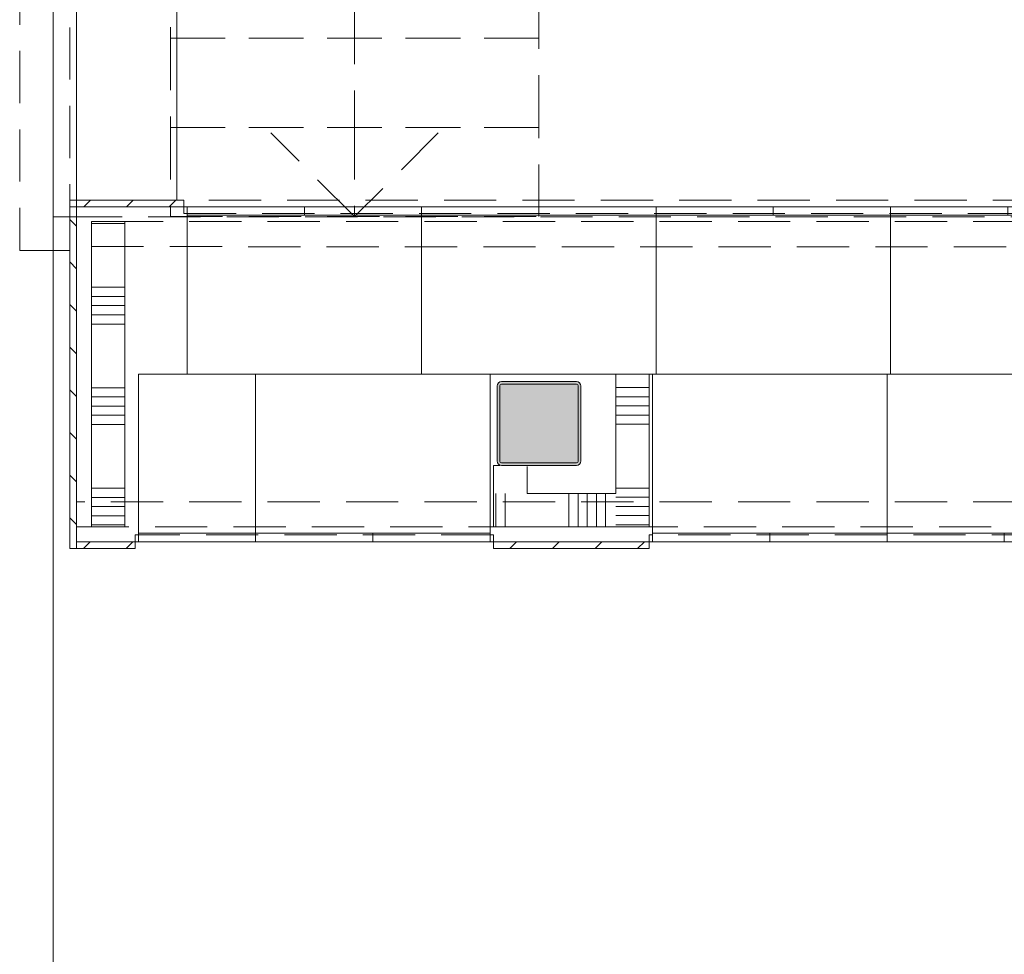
# Model space of a CAD drawing. Header units: millimetres. Extents: x -850 to 154668, y -80411 to 71019.
# Tile 211 of 236: x 64060 to 67000, y 15818 to 18609. Entities that reach past the tile are written whole.
import ezdxf
from ezdxf.enums import TextEntityAlignment as Align

# ---------------------------------------------------------------- set-up
doc = ezdxf.new("R2010")
doc.units = ezdxf.units.MM
doc.header["$MEASUREMENT"] = 0
doc.linetypes.add('B0701', pattern=[234.119993, 155.999994, -78.119999])
for name, color, linetype in [('22 NC Binnenwanden', 7, 'Continuous'), ('22 NC Binnenwanden Doorsnede-arcering', 7, 'Continuous'), ('72 Vaste Inrichting', 7, 'Continuous'), ('New_22 NC Binnenwanden', 7, 'Continuous'), ('New_22 NC Binnenwanden Deuren', 7, 'Continuous'), ('New_22 NC Binnenwanden Doorsnede-arcering', 7, 'Continuous'), ('New_24 Trappen', 7, 'Continuous'), ('New_42 Binnenwandafw', 7, 'Continuous'), ('New_42 Binnenwandafw Deuren', 7, 'Continuous'), ('New_42 Binnenwandafw Doorsnede-arcering', 7, 'Continuous'), ('New_Z Ruimtefuncties Zone omranding', 7, 'Continuous'), ('S-COLS-____-OTLN.RVT S', 7, 'Continuous'), ('S-COLS-____-OTLN.RVT S 2D arcering', 7, 'Continuous')]:
    doc.layers.add(name, color=color, linetype=linetype)
doc.styles.add('GENERATED_STYLE_1', font='arial.ttf')
doc.linetypes.add('Regenwater', pattern='A,0,[1,UO-720 _wandafwerkingen BG_2022-06-211.Shx,S=11.404762,R=0,X=0,Y=0.005006],-1499.5,0', length=1499.5)
pattern_1 = [(135, (0, 0), (63.63961, 63.63961), [])]
pattern_2 = [(225, (0, 0), (-63.63961, 63.63961), [])]

# ---------------------------------------------------------------- blocks, each defined once
blk = doc.blocks.new('D rechthoekige opening 22')
at = {"layer": 'New_42 Binnenwandafw Deuren', "color": 1, "linetype": 'Continuous', "lineweight": 0}
for p, q in [((-765, 0), (-765, 20)), ((765, 0), (765, 20))]:
    blk.add_line(p, q, dxfattribs=at)
blk = doc.blocks.new('Wall_61_1', base_point=(64273.9, 24320))
at = {"layer": 'New_42 Binnenwandafw Doorsnede-arcering', "linetype": 'Continuous', "lineweight": 0, "true_color": 0x000000}
h = blk.add_hatch(dxfattribs=at)
h.set_pattern_fill('310_Naaldhout__01__0001', color=18, style=0, pattern_type=2)
h.set_pattern_definition(pattern_1)
h.paths.add_polyline_path([(64209.9, 18070), (64229.9, 18070), (64229.9, 18070.1), (64209.9, 18070.1)])
h = blk.add_hatch(dxfattribs=at)
h.set_pattern_fill('310_Naaldhout__01__0001', color=18, style=0, pattern_type=2)
h.set_pattern_definition(pattern_1)
h.paths.add_polyline_path([(64209.9, 17030), (64229.9, 17030), (64229.9, 18050), (64209.9, 18050)])
at = {"layer": 'New_42 Binnenwandafw', "color": 1, "linetype": 'Continuous', "lineweight": 0}
for p, q in [((64209.9, 18070.1), (64229.9, 18070.1)), ((64229.9, 18070), (64209.9, 18070)), ((64229.9, 18050), (64209.9, 18050))]:
    blk.add_line(p, q, dxfattribs=at)
at = {"layer": 'New_42 Binnenwandafw', "color": 1, "linetype": 'Continuous', "lineweight": 0, "flags": 128}
for points in [[(64209.9, 18070.1), (64209.9, 18070)], [(64229.9, 18070), (64229.9, 18070.1)], [(64209.9, 18050), (64209.9, 17030)], [(64229.9, 17030), (64229.9, 18050)], [(64209.9, 17030), (64229.9, 17030)]]:
    blk.add_lwpolyline(points, dxfattribs=at)
at = {"layer": 'New_42 Binnenwandafw Deuren', "color": 1, "linetype": 'Continuous', "lineweight": 0, "xscale": -1, "zscale": 1000, "rotation": 270}
blk.add_blockref('D rechthoekige opening 22', (64209.9, 18835.1), dxfattribs=at)
blk = doc.blocks.new('Wall_100_1', base_point=(64160, 25010))
at = {"layer": 'New_22 NC Binnenwanden', "color": 8, "linetype": 'B0701', "lineweight": 0, "true_color": 0x778488, "flags": 128}
for points in [[(64159.9, 18020), (64160, 25010)], [(64060, 23666.1), (64059.9, 17920)], [(64059.9, 17920), (64159.9, 17920)]]:
    blk.add_lwpolyline(points, dxfattribs=at)
blk = doc.blocks.new('Slab_23_1', base_point=(64229.9, 18070))
at = {"layer": 'New_22 NC Binnenwanden', "color": 253, "linetype": 'Continuous', "lineweight": 0, "true_color": 0x99a3a6, "flags": 128}
blk.add_lwpolyline([(64229.9, 18070), (64528.9, 18070), (64528.9, 19599.9), (64229.9, 19599.9)], close=True, dxfattribs=at)
blk = doc.blocks.new('Wall_348_1', base_point=(64209.9, 18020))
at = {"layer": 'New_22 NC Binnenwanden', "color": 8, "linetype": 'B0701', "lineweight": 0, "true_color": 0x778488, "flags": 128}
for points in [[(64209.9, 18020), (64159.9, 18020)], [(64209.9, 18020), (64209.9, 17920)], [(64159.9, 17920), (64209.9, 17920)]]:
    blk.add_lwpolyline(points, dxfattribs=at)
blk = doc.blocks.new('Wall_349_1', base_point=(64549.9, 18006))
at = {"layer": 'New_22 NC Binnenwanden', "color": 8, "linetype": 'B0701', "lineweight": 0, "true_color": 0x778488, "flags": 128}
for points in [[(71570.1, 18070), (64549.9, 18070)], [(64549.9, 18070), (64549.9, 18050)], [(64549.9, 18050), (71570.1, 18050)]]:
    blk.add_lwpolyline(points, dxfattribs=at)
blk = doc.blocks.new('Wall_419_1', base_point=(64550.1, 18050))
at = {"layer": 'New_42 Binnenwandafw', "color": 9, "linetype": 'B0701', "lineweight": 0, "flags": 128}
for points in [[(71560.1, 18050), (64550.1, 18050)], [(64550.1, 18050), (64550.1, 18030)], [(64550.1, 18030), (71560.1, 18030)]]:
    blk.add_lwpolyline(points, dxfattribs=at)
blk = doc.blocks.new('*X1893')
at = {"layer": '22 NC Binnenwanden Doorsnede-arcering', "color": 254, "linetype": 'Continuous', "lineweight": 0, "true_color": 0xe9ebeb}
for p, q in [((65851.1, 17182.9), (65939.9, 17182.9)), ((65878.6, 17155.5), (65939.9, 17155.5)), ((65906, 17128), (65939.9, 17128)), ((65933.4, 17100.6), (65939.9, 17100.6))]:
    blk.add_line(p, q, dxfattribs=at)
blk = doc.blocks.new('*X1894')
at = {"layer": '22 NC Binnenwanden Doorsnede-arcering', "color": 254, "linetype": 'Continuous', "lineweight": 0, "true_color": 0xe9ebeb}
for p, q in [((65839.9, 17510.3), (65939.9, 17510.3)), ((65839.9, 17482.9), (65939.9, 17482.9)), ((65839.9, 17455.5), (65939.9, 17455.5)), ((65839.9, 17428), (65939.9, 17428)), ((65839.9, 17400.6), (65939.9, 17400.6)), ((65839.9, 17210.3), (65939.9, 17210.3))]:
    blk.add_line(p, q, dxfattribs=at)
blk = doc.blocks.new('*X1895')
at = {"layer": '22 NC Binnenwanden Doorsnede-arcering', "color": 254, "linetype": 'Continuous', "lineweight": 0, "true_color": 0xe9ebeb}
for p, q in [((65839.9, 17182.9), (65851.1, 17182.9)), ((65839.9, 17155.5), (65878.6, 17155.5)), ((65839.9, 17128), (65906, 17128)), ((65839.9, 17100.6), (65933.4, 17100.6))]:
    blk.add_line(p, q, dxfattribs=at)
blk = doc.blocks.new('Wall_437_1', base_point=(65839.9, 17550))
at = {"layer": '22 NC Binnenwanden', "color": 8, "linetype": 'Continuous', "lineweight": 0, "true_color": 0x778488, "flags": 128}
for points in [[(65839.9, 17550), (65839.9, 17194.1)], [(65939.9, 17550), (65839.9, 17550)], [(65939.9, 17094.1), (65939.9, 17550)], [(65939.9, 17094.1), (65839.9, 17094.1)]]:
    blk.add_lwpolyline(points, dxfattribs=at)
at = {"layer": '22 NC Binnenwanden', "color": 8, "lineweight": 0, "true_color": 0x778488}
for name in ['*X1894', '*X1895', '*X1893']:
    blk.add_blockref(name, (0, 0), dxfattribs=at)
blk = doc.blocks.new('*X1897')
at = {"layer": '22 NC Binnenwanden Doorsnede-arcering', "color": 254, "linetype": 'Continuous', "lineweight": 0, "true_color": 0xe9ebeb}
for p, q in [((65509.6, 17128.8), (65509.6, 17119.2)), ((65509.6, 17119.2), (65509.6, 17094.1)), ((65482.1, 17101.4), (65482.1, 17094.1))]:
    blk.add_line(p, q, dxfattribs=at)
blk = doc.blocks.new('*X1898')
at = {"layer": '22 NC Binnenwanden Doorsnede-arcering', "color": 254, "linetype": 'Continuous', "lineweight": 0, "true_color": 0xe9ebeb}
for p, q in [((65699.8, 17194.1), (65699.8, 17119.2)), ((65727.3, 17194.1), (65727.3, 17119.2)), ((65754.7, 17194.1), (65754.7, 17119.2)), ((65782.1, 17194.1), (65782.1, 17119.2)), ((65809.6, 17194.1), (65809.6, 17119.2)), ((65699.8, 17119.2), (65699.8, 17094.1)), ((65727.3, 17119.2), (65727.3, 17094.1)), ((65754.7, 17119.2), (65754.7, 17094.1)), ((65782.1, 17119.2), (65782.1, 17094.1)), ((65809.6, 17119.2), (65809.6, 17094.1))]:
    blk.add_line(p, q, dxfattribs=at)
blk = doc.blocks.new('*X1899')
at = {"layer": '22 NC Binnenwanden Doorsnede-arcering', "color": 254, "linetype": 'Continuous', "lineweight": 0, "true_color": 0xe9ebeb}
for p, q in [((65482.1, 17194.1), (65482.1, 17119.2)), ((65509.6, 17194.1), (65509.6, 17128.8)), ((65482.1, 17119.2), (65482.1, 17101.4))]:
    blk.add_line(p, q, dxfattribs=at)
blk = doc.blocks.new('Wall_438_1', base_point=(65839.9, 17194.1))
at = {"layer": '22 NC Binnenwanden', "color": 8, "linetype": 'Continuous', "lineweight": 0, "true_color": 0x778488, "flags": 128}
for points in [[(65474.9, 17094.1), (65474.9, 17194.1)], [(65839.9, 17194.1), (65574.9, 17194.1)], [(65474.9, 17094.1), (65839.9, 17094.1)]]:
    blk.add_lwpolyline(points, dxfattribs=at)
at = {"layer": '22 NC Binnenwanden', "color": 8, "lineweight": 0, "true_color": 0x778488}
for name in ['*X1899', '*X1898', '*X1897']:
    blk.add_blockref(name, (0, 0), dxfattribs=at)
blk = doc.blocks.new('Wall_439_1', base_point=(65574.9, 17194.1))
at = {"layer": '22 NC Binnenwanden', "color": 8, "linetype": 'Continuous', "lineweight": 0, "true_color": 0x778488, "flags": 128}
for points in [[(65474.9, 17278), (65493.9, 17278)], [(65474.9, 17278), (65474.9, 17194.1)], [(65574.9, 17194.1), (65574.9, 17275)]]:
    blk.add_lwpolyline(points, dxfattribs=at)
blk = doc.blocks.new('Column 117[117]_1', base_point=(0.5, 3))
at = {"layer": 'S-COLS-____-OTLN.RVT S 2D arcering', "linetype": 'Continuous', "lineweight": 0, "true_color": 0x778488}
h = blk.add_hatch(color=8, dxfattribs=at)
h.paths.add_polyline_path([(65485.5, 17291), (65486.5, 17286), (65489.3, 17281.8), (65493.5, 17278.9), (65498.5, 17278), (65722.5, 17278), (65727.5, 17278.9), (65731.7, 17281.8), (65734.5, 17286), (65735.5, 17291), (65735.5, 17515), (65734.5, 17519.9), (65731.7, 17524.1), (65727.5, 17527), (65722.5, 17528), (65498.5, 17528), (65493.5, 17527), (65489.3, 17524.1), (65486.5, 17519.9), (65485.5, 17515)])
h.paths.add_polyline_path([(65722.5, 17286), (65498.5, 17286), (65496.6, 17286.3), (65495, 17287.4), (65493.9, 17289), (65493.5, 17291), (65493.5, 17515), (65493.9, 17516.9), (65495, 17518.5), (65496.6, 17519.6), (65498.5, 17520), (65722.5, 17520), (65724.4, 17519.6), (65726.1, 17518.5), (65727.1, 17516.9), (65727.5, 17515), (65727.5, 17291), (65727.1, 17289), (65726.1, 17287.4), (65724.4, 17286.3)], flags=0)
blk.add_hatch(color=8, dxfattribs=at).paths.add_polyline_path([(65722.5, 17520), (65498.5, 17520), (65496.6, 17519.6), (65495, 17518.5), (65493.9, 17516.9), (65493.5, 17515), (65493.5, 17291), (65493.9, 17289), (65495, 17287.4), (65496.6, 17286.3), (65498.5, 17286), (65722.5, 17286), (65724.4, 17286.3), (65726.1, 17287.4), (65727.1, 17289), (65727.5, 17291), (65727.5, 17515), (65727.1, 17516.9), (65726.1, 17518.5), (65724.4, 17519.6)])
at = {"layer": 'S-COLS-____-OTLN.RVT S', "color": 1, "linetype": 'Continuous', "lineweight": 0}
for p, q in [((65489.3, 17524.1), (65486.5, 17519.9)), ((65493.5, 17527), (65489.3, 17524.1)), ((65498.5, 17528), (65493.5, 17527)), ((65722.5, 17528), (65498.5, 17528)), ((65727.5, 17527), (65722.5, 17528)), ((65731.7, 17524.1), (65727.5, 17527)), ((65734.5, 17519.9), (65731.7, 17524.1)), ((65486.5, 17519.9), (65485.5, 17515)), ((65485.5, 17515), (65485.5, 17291)), ((65493.5, 17515), (65493.9, 17516.9)), ((65493.5, 17291), (65493.5, 17515)), ((65493.9, 17516.9), (65495, 17518.5)), ((65495, 17518.5), (65496.6, 17519.6)), ((65496.6, 17519.6), (65498.5, 17520)), ((65498.5, 17520), (65722.5, 17520)), ((65722.5, 17520), (65724.4, 17519.6)), ((65724.4, 17519.6), (65726.1, 17518.5)), ((65726.1, 17518.5), (65727.1, 17516.9)), ((65727.1, 17516.9), (65727.5, 17515)), ((65727.5, 17515), (65727.5, 17291)), ((65735.5, 17515), (65734.5, 17519.9)), ((65735.5, 17291), (65735.5, 17515)), ((65485.5, 17291), (65486.5, 17286)), ((65493.9, 17289), (65493.5, 17291)), ((65495, 17287.4), (65493.9, 17289)), ((65727.1, 17289), (65726.1, 17287.4)), ((65727.5, 17291), (65727.1, 17289)), ((65734.5, 17286), (65735.5, 17291)), ((65486.5, 17286), (65489.3, 17281.8)), ((65489.3, 17281.8), (65493.5, 17278.9)), ((65493.5, 17278.9), (65498.5, 17278)), ((65496.6, 17286.3), (65495, 17287.4)), ((65498.5, 17286), (65496.6, 17286.3)), ((65722.5, 17286), (65498.5, 17286)), ((65498.5, 17278), (65722.5, 17278)), ((65724.4, 17286.3), (65722.5, 17286)), ((65722.5, 17278), (65727.5, 17278.9)), ((65726.1, 17287.4), (65724.4, 17286.3)), ((65727.5, 17278.9), (65731.7, 17281.8)), ((65731.7, 17281.8), (65734.5, 17286))]:
    blk.add_line(p, q, dxfattribs=at)
blk = doc.blocks.new('72 10 lockers bestaand')
at = {"layer": '72 Vaste Inrichting', "color": 7, "linetype": 'Continuous', "lineweight": 0}
for p, q in [((0, 500), (700, 500)), ((0, 0), (0, 500)), ((0, 500), (0, 0)), ((0, 500), (700, 500)), ((700, 500), (700, 0)), ((700, 500), (700, 0)), ((700, 25), (0, 25)), ((700, 0), (0, 0)), ((700, 0), (0, 0)), ((350, 0), (350, 25)), ((700, 0), (700, 25))]:
    blk.add_line(p, q, dxfattribs=at)
at = {"layer": '72 Vaste Inrichting', "color": 2, "lineweight": 0, "style": 'GENERATED_STYLE_1'}
blk.add_attdef('DUMMY_28', text='', height=180, dxfattribs=at).set_placement((350, 250), align=Align.MIDDLE_CENTER)
blk = doc.blocks.new('72 05 lockers')
at = {"layer": '72 Vaste Inrichting', "color": 7, "linetype": 'Continuous', "lineweight": 0}
for p, q in [((0, 500), (350, 500)), ((0, 0), (0, 500)), ((0, 500), (0, 0)), ((0, 500), (350, 500)), ((350, 500), (350, 0)), ((350, 500), (350, 0)), ((350, 25), (0, 25)), ((350, 0), (0, 0)), ((350, 0), (0, 0)), ((350, 0), (350, 25))]:
    blk.add_line(p, q, dxfattribs=at)
blk = doc.blocks.new('*X2369')
at = {"layer": 'New_22 NC Binnenwanden Doorsnede-arcering', "color": 254, "linetype": 'Continuous', "lineweight": 0, "true_color": 0xe9ebeb}
for p, q in [((64273.9, 18000), (64373.9, 18000)), ((64273.9, 17809.7), (64373.9, 17809.7)), ((64273.9, 17782.3), (64373.9, 17782.3)), ((64273.9, 17754.9), (64373.9, 17754.9)), ((64273.9, 17727.4), (64373.9, 17727.4)), ((64273.9, 17700), (64373.9, 17700)), ((64273.9, 17509.7), (64373.9, 17509.7)), ((64273.9, 17482.3), (64373.9, 17482.3)), ((64273.9, 17454.9), (64373.9, 17454.9)), ((64273.9, 17427.4), (64373.9, 17427.4)), ((64273.9, 17400), (64373.9, 17400)), ((64273.9, 17209.7), (64373.9, 17209.7)), ((64273.9, 17182.3), (64373.9, 17182.3)), ((64273.9, 17154.9), (64373.9, 17154.9)), ((64273.9, 17127.4), (64373.9, 17127.4)), ((64273.9, 17100), (64373.9, 17100))]:
    blk.add_line(p, q, dxfattribs=at)
blk = doc.blocks.new('D rechthoekige opening 22_16')
at = {"layer": 'New_22 NC Binnenwanden Deuren', "color": 7, "linetype": 'Continuous', "lineweight": 0}
for p, q in [((-829, 0), (-829, 100)), ((829, 0), (829, 100))]:
    blk.add_line(p, q, dxfattribs=at)
blk = doc.blocks.new('Wall_464_1', base_point=(64273.9, 24080))
at = {"layer": 'New_22 NC Binnenwanden', "color": 8, "linetype": 'Continuous', "lineweight": 0, "true_color": 0x778488}
blk.add_line((64373.9, 18006), (64273.9, 18006), dxfattribs=at)
at = {"layer": 'New_22 NC Binnenwanden', "color": 8, "linetype": 'Continuous', "lineweight": 0, "true_color": 0x778488, "flags": 128}
for points in [[(64273.9, 18006), (64273.9, 17094.1)], [(64373.9, 17094.1), (64373.9, 18006)], [(64373.9, 17094.1), (64273.9, 17094.1)]]:
    blk.add_lwpolyline(points, dxfattribs=at)
at = {"layer": 'New_22 NC Binnenwanden', "color": 8, "lineweight": 0, "true_color": 0x778488}
blk.add_blockref('*X2369', (0, 0), dxfattribs=at)
at = {"layer": 'New_22 NC Binnenwanden Deuren', "color": 1, "linetype": 'Continuous', "lineweight": 0, "xscale": -1, "zscale": 1000, "rotation": 90}
blk.add_blockref('D rechthoekige opening 22_16', (64373.9, 18835), dxfattribs=at)
blk = doc.blocks.new('Stair_18_1')
at = {"layer": 'New_24 Trappen', "color": 7, "linetype": 'B0701', "lineweight": 0}
for p, q in [((64209.9, 18820), (64209.9, 18020)), ((64209.9, 18020), (71909.9, 18020))]:
    blk.add_line(p, q, dxfattribs=at)
blk = doc.blocks.new('Stair_19_1')
at = {"layer": 'New_24 Trappen', "color": 7, "linetype": 'B0701', "lineweight": 0}
for p, q in [((65059.9, 21909.6), (65059.9, 18287.4)), ((64509.9, 18820.7), (64509.9, 18554.1)), ((65609.9, 18554.1), (65609.9, 18820.7)), ((64509.9, 18554.1), (65609.9, 18554.1)), ((65609.9, 18554.1), (64509.9, 18554.1)), ((64509.9, 18554.1), (64509.9, 18287.4)), ((65609.9, 18287.4), (65609.9, 18554.1)), ((64509.9, 18287.4), (65609.9, 18287.4)), ((65609.9, 18287.4), (64509.9, 18287.4)), ((64509.9, 18287.4), (64509.9, 18020.7)), ((65059.9, 18020.7), (64809.9, 18270.7)), ((65059.9, 18287.4), (65059.9, 18020.7)), ((65309.9, 18270.7), (65059.9, 18020.7)), ((65609.9, 18020.7), (65609.9, 18287.4)), ((64509.9, 18020.7), (65609.9, 18020.7))]:
    blk.add_line(p, q, dxfattribs=at)
blk = doc.blocks.new('D rechthoekige opening 22_22')
at = {"layer": 'New_42 Binnenwandafw Deuren', "color": 1, "linetype": 'Continuous', "lineweight": 0}
for p, q in [((-535, 0), (-535, 20)), ((535, 0), (535, 20))]:
    blk.add_line(p, q, dxfattribs=at)
blk = doc.blocks.new('D rechthoekige opening 22_24')
at = {"layer": 'New_42 Binnenwandafw Deuren', "color": 1, "linetype": 'Continuous', "lineweight": 0}
blk.add_line((-1760, 0), (-1760, 20), dxfattribs=at)
blk = doc.blocks.new('Wall_786_1', base_point=(64273.9, 17094))
at = {"layer": 'New_42 Binnenwandafw Doorsnede-arcering', "linetype": 'Continuous', "lineweight": 0, "true_color": 0x000000}
h = blk.add_hatch(dxfattribs=at)
h.set_pattern_fill('310_Naaldhout__01__0001', color=18, style=0, pattern_type=2)
h.set_pattern_definition(pattern_2)
h.paths.add_polyline_path([(64229.9, 17030), (64404.7, 17030), (64404.7, 17050), (64229.9, 17050)])
h = blk.add_hatch(dxfattribs=at)
h.set_pattern_fill('310_Naaldhout__01__0001', color=18, style=0, pattern_type=2)
h.set_pattern_definition(pattern_2)
h.paths.add_polyline_path([(65474.7, 17030), (65939.9, 17030), (65939.9, 17050), (65474.7, 17050)])
at = {"layer": 'New_42 Binnenwandafw', "color": 1, "linetype": 'Continuous', "lineweight": 0}
for p, q in [((64404.7, 17030), (64404.7, 17050)), ((65474.7, 17030), (65474.7, 17050)), ((65939.9, 17030), (65939.9, 17050))]:
    blk.add_line(p, q, dxfattribs=at)
at = {"layer": 'New_42 Binnenwandafw', "color": 1, "linetype": 'Continuous', "lineweight": 0, "flags": 128}
for points in [[(64404.7, 17050), (64229.9, 17050)], [(64229.9, 17050), (64229.9, 17030)], [(64229.9, 17030), (64404.7, 17030)], [(65939.9, 17050), (65474.7, 17050)], [(65474.7, 17030), (65939.9, 17030)]]:
    blk.add_lwpolyline(points, dxfattribs=at)
at = {"layer": 'New_42 Binnenwandafw Deuren', "color": 1, "linetype": 'Continuous', "lineweight": 0, "zscale": 1000}
for name, p in [('D rechthoekige opening 22_22', (64939.7, 17030)), ('D rechthoekige opening 22_24', (67699.9, 17030))]:
    blk.add_blockref(name, p, dxfattribs=at)
blk = doc.blocks.new('Wall_788_1', base_point=(64229.9, 18006))
at = {"layer": 'New_22 NC Binnenwanden Doorsnede-arcering', "linetype": 'Continuous', "lineweight": 0, "true_color": 0xe9ebeb}
h = blk.add_hatch(dxfattribs=at)
h.set_pattern_fill('310_Naaldhout__01__0001', color=254, style=0, pattern_type=2)
h.set_pattern_definition([(45.00066, (0, 0), (-63.64035, 63.63887), [])])
h.paths.add_polyline_path([(64229.9, 18050), (64550.1, 18050), (64550.1, 18070), (64229.9, 18070)])
at = {"layer": 'New_22 NC Binnenwanden', "color": 8, "linetype": 'Continuous', "lineweight": 0, "true_color": 0x778488, "flags": 128}
for points in [[(64550.1, 18070), (64229.9, 18070)], [(64229.9, 18070), (64229.9, 18050)], [(64550.1, 18050), (64550.1, 18070)], [(64229.9, 18050), (64550.1, 18050)]]:
    blk.add_lwpolyline(points, dxfattribs=at)
blk = doc.blocks.new('Wall_789_1', base_point=(64273.9, 18006.1))
at = {"layer": 'New_22 NC Binnenwanden', "color": 8, "linetype": 'B0701', "lineweight": 0, "true_color": 0x778488, "flags": 128}
for points in [[(71745.8, 18006), (64273.9, 18006.1)], [(64273.9, 17931.1), (64273.9, 18006.1)], [(64273.9, 17931.1), (71745.8, 17931)]]:
    blk.add_lwpolyline(points, dxfattribs=at)
blk = doc.blocks.new('Wall_790_1', base_point=(64273.9, 17094.1))
at = {"layer": 'New_22 NC Binnenwanden', "color": 8, "linetype": 'B0701', "lineweight": 0, "true_color": 0x778488, "flags": 128}
for points in [[(71745.8, 17169.1), (64229.9, 17169.1)], [(64229.9, 17169.1), (64229.9, 17094.1)], [(64229.9, 17094.1), (71745.8, 17094.1)]]:
    blk.add_lwpolyline(points, dxfattribs=at)
blk = doc.blocks.new('Wall_796_1', base_point=(64404.7, 17050))
at = {"layer": 'New_42 Binnenwandafw', "color": 9, "linetype": 'B0701', "lineweight": 0, "flags": 128}
for points in [[(65474.7, 17070), (64404.7, 17070)], [(64404.7, 17070), (64404.7, 17050)], [(65474.7, 17050), (65474.7, 17070)], [(64404.7, 17050), (65474.7, 17050)]]:
    blk.add_lwpolyline(points, dxfattribs=at)
blk = doc.blocks.new('Wall_800_1', base_point=(65939.9, 17050))
at = {"layer": 'New_42 Binnenwandafw', "color": 9, "linetype": 'B0701', "lineweight": 0, "flags": 128}
for points in [[(69459.9, 17070), (65939.9, 17070)], [(65939.9, 17070), (65939.9, 17050)], [(65939.9, 17050), (69459.9, 17050)]]:
    blk.add_lwpolyline(points, dxfattribs=at)

msp = doc.modelspace()

# ---------------------------------------------------------------- linework, layer by layer
at = {"layer": 'New_Z Ruimtefuncties Zone omranding', "color": 41, "linetype": 'Continuous', "lineweight": 0, "true_color": 0xffdd55, "flags": 128}
msp.add_lwpolyline([(64160, 14398.3), (64160, 19998.4), (71960, 19998.4), (71960, 14398.3)], close=True, dxfattribs=at)
at = {"layer": 'New_Z Ruimtefuncties Zone omranding', "color": 40, "linetype": 'Continuous', "lineweight": 0, "true_color": 0xffce00, "flags": 128}
msp.add_lwpolyline([(71960, 19900.1), (64160, 19900.1), (64160, 14400), (71960, 14400)], close=True, dxfattribs=at)

# ---------------------------------------------------------------- block references
at = {"layer": '22 NC Binnenwanden', "color": 8, "lineweight": 0, "true_color": 0x778488}
for name, p in [('Wall_437_1', (65839.9, 17550)), ('Wall_439_1', (65574.9, 17194.1)), ('Wall_438_1', (65839.9, 17194.1))]:
    msp.add_blockref(name, p, dxfattribs=at)
at = {"layer": '72 Vaste Inrichting', "color": 1, "linetype": 'Continuous', "lineweight": 0, "xscale": -1, "zscale": 1000, "rotation": 180}
for p in [(64560.1, 18050), (65260.1, 18050), (65960.1, 18050), (66660.1, 18050)]:
    msp.add_blockref('72 10 lockers bestaand', p, dxfattribs=at)
at = {"layer": '72 Vaste Inrichting', "color": 1, "linetype": 'Continuous', "lineweight": 0, "xscale": -1, "zscale": 1000}
for name, p in [('72 05 lockers', (64764.5, 17050)), ('72 10 lockers bestaand', (65464.5, 17050)), ('72 10 lockers bestaand', (66649.9, 17050)), ('72 10 lockers bestaand', (67349.9, 17050))]:
    msp.add_blockref(name, p, dxfattribs=at)
at = {"layer": 'New_22 NC Binnenwanden', "color": 8, "lineweight": 0, "true_color": 0x778488}
for name, p in [('Wall_100_1', (64160, 25010)), ('Wall_464_1', (64273.9, 24080)), ('Wall_788_1', (64229.9, 18006)), ('Wall_349_1', (64549.9, 18006)), ('Wall_348_1', (64209.9, 18020)), ('Wall_789_1', (64273.9, 18006.1)), ('Wall_790_1', (64273.9, 17094.1))]:
    msp.add_blockref(name, p, dxfattribs=at)
at = {"layer": 'New_22 NC Binnenwanden', "color": 253, "linetype": 'Continuous', "lineweight": 0, "true_color": 0x99a3a6}
msp.add_blockref('Slab_23_1', (64229.9, 18070), dxfattribs=at)
at = {"layer": 'New_24 Trappen', "color": 7, "linetype": 'Regenwater', "lineweight": 0}
for name in ['Stair_18_1', 'Stair_19_1']:
    msp.add_blockref(name, (0, 0), dxfattribs=at)
at = {"layer": 'New_42 Binnenwandafw', "color": 1, "lineweight": 0}
for name, p in [('Wall_61_1', (64273.9, 24320)), ('Wall_419_1', (64550.1, 18050)), ('Wall_796_1', (64404.7, 17050)), ('Wall_800_1', (65939.9, 17050)), ('Wall_786_1', (64273.9, 17094))]:
    msp.add_blockref(name, p, dxfattribs=at)
at = {"layer": 'S-COLS-____-OTLN.RVT S', "color": 1, "linetype": 'Continuous', "lineweight": 0}
msp.add_blockref('Column 117[117]_1', (0.5, 3), dxfattribs=at)

doc.saveas('drawing.dxf')
